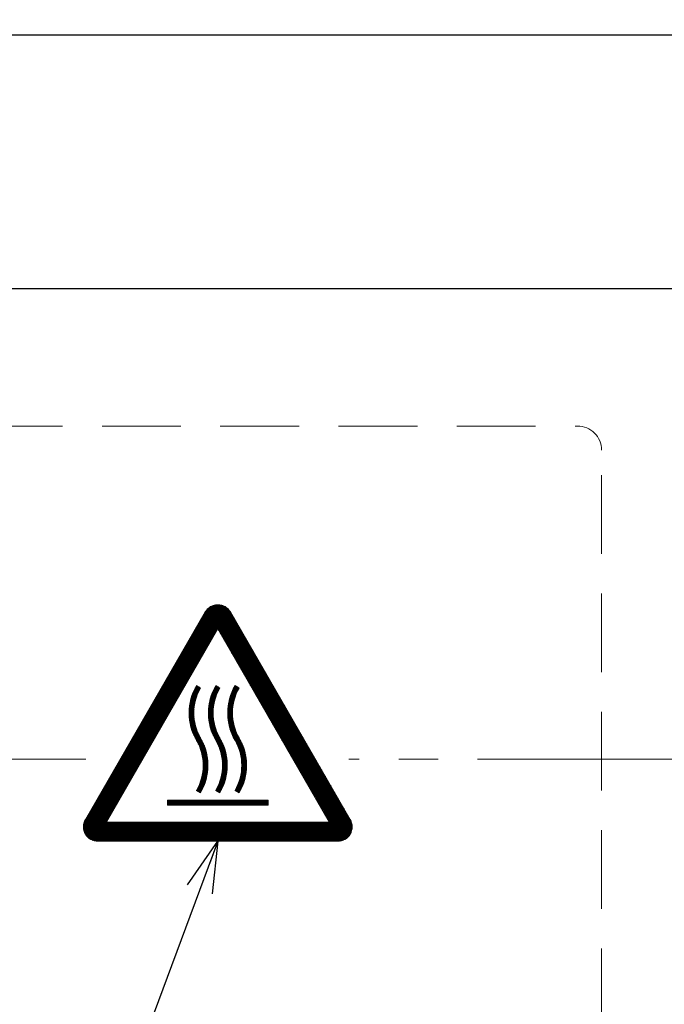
# Model space of a CAD drawing. Header units: millimetres. Extents: x 0 to 594, y 0 to 420.
# Tile 79 of 118: x 319 to 345, y 184 to 225. Entities that reach past the tile are written whole.
import ezdxf

# ---------------------------------------------------------------- set-up
doc = ezdxf.new("R2010")
doc.units = ezdxf.units.MM
doc.header["$LTSCALE"] = 0.257233
doc.linetypes.add('CENTER', pattern=[50.8, 31.75, -6.35, 6.35, -6.35])
doc.linetypes.add('DASHED', pattern=[19.05, 12.7, -6.35])
doc.layers.add('NoLayerName_001', color=7, linetype='Continuous')
doc.styles.get("Standard").update_dxf_attribs({"font": 'txt', "bigfont": 'extfont2'})
doc.dimstyles.get("Standard").update_dxf_attribs({"dimtxt": 2.5, "dimasz": 2.5, "dimexe": 1, "dimexo": 1, "dimtad": 1, "dimdec": 3, "dimzin": 0, "dimdsep": 46, "dimtxsty": 'Standard', "dimcen": 2.5, "dimadec": 3, "dimazin": 0, "dimtfac": 0.75, "dimtdec": 3, "dimtmove": 0, "dimatfit": 3, "dimfxl": 1, "dimarcsym": 0})

# ---------------------------------------------------------------- blocks, each defined once
blk = doc.blocks.new('*X40')
at = {"color": 2, "linetype": 'Continuous', "lineweight": 13}
for p, q in [((0.15, 0), (0, 0.15)), ((0.094, 0), (0, 0.094)), ((0.037, 0), (0, 0.037)), ((0.207, 0), (0.007, 0.2)), ((0.263, 0), (0.063, 0.2)), ((0.32, 0), (0.12, 0.2)), ((0.376, 0), (0.176, 0.2)), ((0.433, 0), (0.233, 0.2)), ((0.49, 0), (0.29, 0.2)), ((0.546, 0), (0.346, 0.2)), ((0.603, 0), (0.403, 0.2)), ((0.659, 0), (0.459, 0.2)), ((0.716, 0), (0.516, 0.2)), ((0.772, 0), (0.572, 0.2)), ((0.829, 0), (0.629, 0.2)), ((0.886, 0), (0.686, 0.2)), ((0.942, 0), (0.742, 0.2)), ((0.999, 0), (0.799, 0.2)), ((1.055, 0), (0.855, 0.2)), ((1.112, 0), (0.912, 0.2)), ((1.168, 0), (0.968, 0.2)), ((1.225, 0), (1.025, 0.2)), ((1.281, 0), (1.081, 0.2)), ((1.338, 0), (1.138, 0.2)), ((1.395, 0), (1.195, 0.2)), ((1.451, 0), (1.251, 0.2)), ((1.508, 0), (1.308, 0.2)), ((1.564, 0), (1.364, 0.2)), ((1.621, 0), (1.421, 0.2)), ((1.677, 0), (1.477, 0.2)), ((1.734, 0), (1.534, 0.2)), ((1.791, 0), (1.591, 0.2)), ((1.847, 0), (1.647, 0.2)), ((1.904, 0), (1.704, 0.2)), ((1.96, 0), (1.76, 0.2)), ((2.017, 0), (1.817, 0.2)), ((2.073, 0), (1.873, 0.2)), ((2.13, 0), (1.93, 0.2)), ((2.187, 0), (1.987, 0.2)), ((2.243, 0), (2.043, 0.2)), ((2.3, 0), (2.1, 0.2)), ((2.356, 0), (2.156, 0.2)), ((2.413, 0), (2.213, 0.2)), ((2.469, 0), (2.269, 0.2)), ((2.526, 0), (2.326, 0.2)), ((2.583, 0), (2.383, 0.2)), ((2.639, 0), (2.439, 0.2)), ((2.696, 0), (2.496, 0.2)), ((2.752, 0), (2.552, 0.2)), ((2.809, 0), (2.609, 0.2)), ((2.865, 0), (2.665, 0.2)), ((2.922, 0), (2.722, 0.2)), ((2.979, 0), (2.779, 0.2)), ((3.035, 0), (2.835, 0.2)), ((3.092, 0), (2.892, 0.2)), ((3.148, 0), (2.948, 0.2)), ((3.205, 0), (3.005, 0.2)), ((3.261, 0), (3.061, 0.2)), ((3.318, 0), (3.118, 0.2)), ((3.375, 0), (3.175, 0.2)), ((3.431, 0), (3.231, 0.2)), ((3.488, 0), (3.288, 0.2)), ((3.544, 0), (3.344, 0.2)), ((3.601, 0), (3.401, 0.2)), ((3.657, 0), (3.457, 0.2)), ((3.714, 0), (3.514, 0.2)), ((3.771, 0), (3.571, 0.2)), ((3.827, 0), (3.627, 0.2)), ((3.884, 0), (3.684, 0.2)), ((3.94, 0), (3.74, 0.2)), ((3.997, 0), (3.797, 0.2)), ((4.053, 0), (3.853, 0.2)), ((4.11, 0), (3.91, 0.2)), ((4.16, 0.006), (3.966, 0.2)), ((4.16, 0.063), (4.023, 0.2)), ((4.16, 0.12), (4.08, 0.2)), ((4.16, 0.176), (4.136, 0.2))]:
    blk.add_line(p, q, dxfattribs=at)
blk = doc.blocks.new('*X41')
at = {"color": 2, "linetype": 'Continuous', "lineweight": 13}
for p, q in [((0.309, 3.962), (0.153, 4.118)), ((0.324, 4.004), (0.169, 4.158)), ((0.339, 4.045), (0.186, 4.198)), ((0.356, 4.085), (0.204, 4.237)), ((0.372, 4.125), (0.222, 4.276)), ((0.39, 4.164), (0.24, 4.314)), ((0.408, 4.202), (0.259, 4.351)), ((0.427, 4.24), (0.279, 4.388)), ((0.447, 4.277), (0.299, 4.424)), ((0.467, 4.314), (0.401, 4.379)), ((0.209, 3.496), (0.031, 3.674)), ((0.215, 3.547), (0.04, 3.722)), ((0.222, 3.597), (0.049, 3.769)), ((0.229, 3.646), (0.06, 3.815)), ((0.238, 3.694), (0.071, 3.861)), ((0.248, 3.741), (0.083, 3.906)), ((0.258, 3.786), (0.095, 3.949)), ((0.27, 3.832), (0.109, 3.993)), ((0.282, 3.876), (0.123, 4.035)), ((0.295, 3.919), (0.138, 4.077)), ((0.21, 3.1), (0, 3.309)), ((0.205, 3.161), (0.001, 3.365)), ((0.201, 3.221), (0.003, 3.419)), ((0.2, 3.279), (0.007, 3.473)), ((0.2, 3.335), (0.011, 3.524)), ((0.202, 3.39), (0.017, 3.575)), ((0.205, 3.444), (0.024, 3.625)), ((0.217, 3.036), (0, 3.252)), ((0.227, 2.97), (0.002, 3.194)), ((0.239, 2.901), (0.006, 3.134)), ((0.255, 2.829), (0.012, 3.072)), ((0.274, 2.753), (0.019, 3.008)), ((0.298, 2.672), (0.029, 2.941)), ((0.328, 2.586), (0.041, 2.873)), ((0.365, 2.492), (0.056, 2.801)), ((0.413, 2.387), (0.074, 2.726)), ((0.479, 2.265), (0.096, 2.648)), ((0.545, 2.142), (0.123, 2.564)), ((0.595, 2.036), (0.156, 2.475)), ((0.634, 1.94), (0.197, 2.377)), ((0.666, 1.851), (0.249, 2.268)), ((0.692, 1.769), (0.318, 2.142)), ((0.714, 1.691), (0.38, 2.024)), ((0.731, 1.617), (0.426, 1.922)), ((0.746, 1.546), (0.462, 1.829)), ((0.757, 1.477), (0.491, 1.744)), ((0.767, 1.411), (0.514, 1.664)), ((0.774, 1.348), (0.532, 1.589)), ((0.779, 1.286), (0.547, 1.517)), ((0.782, 1.226), (0.559, 1.449)), ((0.784, 1.168), (0.569, 1.383)), ((0.784, 1.111), (0.575, 1.32)), ((0.783, 1.056), (0.58, 1.259)), ((0.733, 0.653), (0.561, 0.825)), ((0.743, 0.7), (0.568, 0.875)), ((0.751, 0.748), (0.574, 0.925)), ((0.759, 0.797), (0.578, 0.977)), ((0.766, 0.846), (0.582, 1.031)), ((0.78, 1.002), (0.583, 1.199)), ((0.777, 0.949), (0.584, 1.141)), ((0.772, 0.897), (0.584, 1.085)), ((0.612, 0.265), (0.457, 0.419)), ((0.628, 0.305), (0.472, 0.461)), ((0.644, 0.346), (0.486, 0.504)), ((0.659, 0.388), (0.5, 0.547)), ((0.673, 0.43), (0.512, 0.591)), ((0.686, 0.473), (0.524, 0.636)), ((0.699, 0.517), (0.535, 0.682)), ((0.711, 0.562), (0.544, 0.728)), ((0.723, 0.607), (0.553, 0.776)), ((0.36, 0.065), (0.314, 0.111)), ((0.481, 0), (0.334, 0.147)), ((0.501, 0.036), (0.354, 0.184)), ((0.521, 0.073), (0.373, 0.221)), ((0.541, 0.11), (0.391, 0.26)), ((0.559, 0.148), (0.409, 0.299)), ((0.577, 0.186), (0.426, 0.338)), ((0.595, 0.225), (0.442, 0.379))]:
    blk.add_line(p, q, dxfattribs=at)
blk = doc.blocks.new('*X42')
at = {"color": 2, "linetype": 'Continuous', "lineweight": 13}
for p, q in [((0.309, 3.962), (0.153, 4.118)), ((0.324, 4.004), (0.169, 4.158)), ((0.339, 4.045), (0.186, 4.198)), ((0.356, 4.085), (0.204, 4.237)), ((0.372, 4.125), (0.222, 4.276)), ((0.39, 4.164), (0.24, 4.314)), ((0.408, 4.202), (0.259, 4.351)), ((0.427, 4.24), (0.279, 4.388)), ((0.447, 4.277), (0.299, 4.424)), ((0.467, 4.314), (0.401, 4.379)), ((0.209, 3.496), (0.031, 3.674)), ((0.215, 3.547), (0.04, 3.722)), ((0.222, 3.597), (0.049, 3.769)), ((0.229, 3.646), (0.06, 3.815)), ((0.238, 3.694), (0.071, 3.861)), ((0.248, 3.741), (0.083, 3.906)), ((0.258, 3.786), (0.095, 3.949)), ((0.27, 3.832), (0.109, 3.993)), ((0.282, 3.876), (0.123, 4.035)), ((0.295, 3.919), (0.138, 4.077)), ((0.21, 3.1), (0, 3.309)), ((0.205, 3.161), (0.001, 3.365)), ((0.201, 3.221), (0.003, 3.419)), ((0.2, 3.279), (0.007, 3.473)), ((0.2, 3.335), (0.011, 3.524)), ((0.202, 3.39), (0.017, 3.575)), ((0.205, 3.444), (0.024, 3.625)), ((0.217, 3.036), (0, 3.252)), ((0.227, 2.97), (0.002, 3.194)), ((0.239, 2.901), (0.006, 3.134)), ((0.255, 2.829), (0.012, 3.072)), ((0.274, 2.753), (0.019, 3.008)), ((0.298, 2.672), (0.029, 2.941)), ((0.328, 2.586), (0.041, 2.873)), ((0.365, 2.492), (0.056, 2.801)), ((0.413, 2.387), (0.074, 2.726)), ((0.479, 2.265), (0.096, 2.648)), ((0.545, 2.142), (0.123, 2.564)), ((0.595, 2.036), (0.156, 2.475)), ((0.634, 1.94), (0.197, 2.377)), ((0.666, 1.851), (0.249, 2.268)), ((0.692, 1.769), (0.318, 2.142)), ((0.714, 1.691), (0.38, 2.024)), ((0.731, 1.617), (0.426, 1.922)), ((0.746, 1.546), (0.462, 1.829)), ((0.757, 1.477), (0.491, 1.744)), ((0.767, 1.411), (0.514, 1.664)), ((0.774, 1.348), (0.532, 1.589)), ((0.779, 1.286), (0.547, 1.517)), ((0.782, 1.226), (0.559, 1.449)), ((0.784, 1.168), (0.569, 1.383)), ((0.784, 1.111), (0.575, 1.32)), ((0.783, 1.056), (0.58, 1.259)), ((0.733, 0.653), (0.561, 0.825)), ((0.743, 0.7), (0.568, 0.875)), ((0.751, 0.748), (0.574, 0.925)), ((0.759, 0.797), (0.578, 0.977)), ((0.766, 0.846), (0.582, 1.031)), ((0.78, 1.002), (0.583, 1.199)), ((0.777, 0.949), (0.584, 1.141)), ((0.772, 0.897), (0.584, 1.085)), ((0.612, 0.265), (0.457, 0.419)), ((0.628, 0.305), (0.472, 0.461)), ((0.644, 0.346), (0.486, 0.504)), ((0.659, 0.388), (0.5, 0.547)), ((0.673, 0.43), (0.512, 0.591)), ((0.686, 0.473), (0.524, 0.636)), ((0.699, 0.517), (0.535, 0.682)), ((0.711, 0.562), (0.544, 0.728)), ((0.723, 0.607), (0.553, 0.776)), ((0.36, 0.065), (0.314, 0.111)), ((0.481, 0), (0.334, 0.147)), ((0.501, 0.036), (0.354, 0.184)), ((0.521, 0.073), (0.373, 0.221)), ((0.541, 0.11), (0.391, 0.26)), ((0.559, 0.148), (0.409, 0.299)), ((0.577, 0.186), (0.426, 0.338)), ((0.595, 0.225), (0.442, 0.379))]:
    blk.add_line(p, q, dxfattribs=at)
blk = doc.blocks.new('*X43')
at = {"color": 2, "linetype": 'Continuous', "lineweight": 13}
for p, q in [((0.309, 3.962), (0.153, 4.118)), ((0.324, 4.004), (0.169, 4.158)), ((0.339, 4.045), (0.186, 4.198)), ((0.356, 4.085), (0.204, 4.237)), ((0.372, 4.125), (0.222, 4.276)), ((0.39, 4.164), (0.24, 4.314)), ((0.408, 4.202), (0.259, 4.351)), ((0.427, 4.24), (0.279, 4.388)), ((0.447, 4.277), (0.299, 4.424)), ((0.467, 4.314), (0.401, 4.379)), ((0.209, 3.496), (0.031, 3.674)), ((0.215, 3.547), (0.04, 3.722)), ((0.222, 3.597), (0.049, 3.769)), ((0.229, 3.646), (0.06, 3.815)), ((0.238, 3.694), (0.071, 3.861)), ((0.248, 3.741), (0.083, 3.906)), ((0.258, 3.786), (0.095, 3.949)), ((0.27, 3.832), (0.109, 3.993)), ((0.282, 3.876), (0.123, 4.035)), ((0.295, 3.919), (0.138, 4.077)), ((0.21, 3.1), (0, 3.309)), ((0.205, 3.161), (0.001, 3.365)), ((0.202, 3.221), (0.003, 3.419)), ((0.2, 3.279), (0.007, 3.473)), ((0.2, 3.335), (0.011, 3.524)), ((0.202, 3.39), (0.017, 3.575)), ((0.205, 3.444), (0.024, 3.625)), ((0.217, 3.036), (0, 3.252)), ((0.227, 2.97), (0.002, 3.194)), ((0.239, 2.901), (0.006, 3.134)), ((0.255, 2.829), (0.012, 3.072)), ((0.274, 2.753), (0.019, 3.008)), ((0.298, 2.672), (0.029, 2.941)), ((0.328, 2.586), (0.041, 2.873)), ((0.365, 2.492), (0.056, 2.801)), ((0.413, 2.387), (0.074, 2.726)), ((0.479, 2.265), (0.096, 2.648)), ((0.545, 2.142), (0.123, 2.564)), ((0.595, 2.036), (0.156, 2.475)), ((0.634, 1.94), (0.197, 2.377)), ((0.666, 1.851), (0.249, 2.268)), ((0.692, 1.769), (0.318, 2.142)), ((0.714, 1.691), (0.38, 2.024)), ((0.731, 1.617), (0.426, 1.922)), ((0.746, 1.546), (0.462, 1.829)), ((0.757, 1.477), (0.491, 1.744)), ((0.767, 1.411), (0.514, 1.664)), ((0.774, 1.348), (0.532, 1.589)), ((0.779, 1.286), (0.547, 1.517)), ((0.782, 1.226), (0.559, 1.449)), ((0.784, 1.168), (0.569, 1.383)), ((0.784, 1.111), (0.575, 1.32)), ((0.783, 1.056), (0.58, 1.259)), ((0.733, 0.653), (0.561, 0.825)), ((0.743, 0.7), (0.568, 0.875)), ((0.751, 0.748), (0.574, 0.925)), ((0.759, 0.797), (0.578, 0.977)), ((0.766, 0.846), (0.582, 1.031)), ((0.78, 1.002), (0.583, 1.199)), ((0.777, 0.949), (0.584, 1.141)), ((0.772, 0.897), (0.584, 1.085)), ((0.612, 0.265), (0.457, 0.419)), ((0.628, 0.305), (0.472, 0.461)), ((0.644, 0.346), (0.486, 0.504)), ((0.659, 0.388), (0.5, 0.547)), ((0.673, 0.43), (0.512, 0.591)), ((0.686, 0.473), (0.524, 0.636)), ((0.699, 0.517), (0.535, 0.682)), ((0.711, 0.562), (0.544, 0.728)), ((0.723, 0.607), (0.553, 0.776)), ((0.36, 0.065), (0.314, 0.111)), ((0.481, 0), (0.334, 0.147)), ((0.501, 0.036), (0.354, 0.184)), ((0.521, 0.073), (0.373, 0.221)), ((0.541, 0.11), (0.391, 0.26)), ((0.559, 0.148), (0.409, 0.299)), ((0.577, 0.186), (0.426, 0.338)), ((0.595, 0.225), (0.442, 0.379))]:
    blk.add_line(p, q, dxfattribs=at)
blk = doc.blocks.new('*X44')
at = {"color": 2, "linetype": 'Continuous', "lineweight": 13}
for p, q in [((2.285, 3.119), (1.7, 3.705)), ((2.306, 3.155), (1.72, 3.741)), ((2.327, 3.191), (1.741, 3.777)), ((2.347, 3.227), (1.762, 3.812)), ((2.368, 3.263), (1.783, 3.848)), ((2.389, 3.298), (1.803, 3.884)), ((2.41, 3.334), (1.824, 3.92)), ((2.037, 2.689), (1.451, 3.274)), ((2.058, 2.725), (1.472, 3.31)), ((2.078, 2.761), (1.493, 3.346)), ((2.099, 2.796), (1.513, 3.382)), ((2.12, 2.832), (1.534, 3.418)), ((2.14, 2.868), (1.555, 3.454)), ((2.161, 2.904), (1.576, 3.49)), ((2.182, 2.94), (1.596, 3.525)), ((2.203, 2.976), (1.617, 3.561)), ((2.223, 3.012), (1.638, 3.597)), ((2.244, 3.047), (1.658, 3.633)), ((2.265, 3.083), (1.679, 3.669)), ((1.809, 2.294), (1.224, 2.88)), ((1.83, 2.33), (1.244, 2.916)), ((1.851, 2.366), (1.265, 2.952)), ((1.871, 2.402), (1.286, 2.988)), ((1.892, 2.438), (1.306, 3.023)), ((1.913, 2.474), (1.327, 3.059)), ((1.933, 2.509), (1.348, 3.095)), ((1.954, 2.545), (1.368, 3.131)), ((1.975, 2.581), (1.389, 3.167)), ((1.996, 2.617), (1.41, 3.203)), ((2.016, 2.653), (1.431, 3.239)), ((1.561, 1.864), (0.975, 2.45)), ((1.581, 1.9), (0.996, 2.485)), ((1.602, 1.936), (1.016, 2.521)), ((1.623, 1.972), (1.037, 2.557)), ((1.644, 2.007), (1.058, 2.593)), ((1.664, 2.043), (1.079, 2.629)), ((1.685, 2.079), (1.099, 2.665)), ((1.706, 2.115), (1.12, 2.701)), ((1.726, 2.151), (1.141, 2.737)), ((1.747, 2.187), (1.161, 2.772)), ((1.768, 2.223), (1.182, 2.808)), ((1.788, 2.258), (1.203, 2.844)), ((1.333, 1.469), (0.747, 2.055)), ((1.354, 1.505), (0.768, 2.091)), ((1.374, 1.541), (0.789, 2.127)), ((1.395, 1.577), (0.809, 2.163)), ((1.416, 1.613), (0.83, 2.199)), ((1.436, 1.649), (0.851, 2.234)), ((1.457, 1.685), (0.872, 2.27)), ((1.478, 1.721), (0.892, 2.306)), ((1.499, 1.756), (0.913, 2.342)), ((1.519, 1.792), (0.934, 2.378)), ((1.54, 1.828), (0.954, 2.414)), ((1.105, 1.075), (0.52, 1.661)), ((1.126, 1.111), (0.54, 1.696)), ((1.147, 1.147), (0.561, 1.732)), ((1.167, 1.183), (0.582, 1.768)), ((1.188, 1.218), (0.602, 1.804)), ((1.209, 1.254), (0.623, 1.84)), ((1.229, 1.29), (0.644, 1.876)), ((1.25, 1.326), (0.664, 1.912)), ((1.271, 1.362), (0.685, 1.948)), ((1.292, 1.398), (0.706, 1.983)), ((1.312, 1.434), (0.727, 2.019)), ((1.501, 0), (0.271, 1.23)), ((1.558, 0), (0.292, 1.266)), ((1.614, 0), (0.312, 1.302)), ((1.671, 0), (0.333, 1.338)), ((1.728, 0), (0.354, 1.374)), ((0.96, 0.824), (0.375, 1.41)), ((0.981, 0.86), (0.395, 1.445)), ((1.002, 0.896), (0.416, 1.481)), ((1.022, 0.932), (0.437, 1.517)), ((1.043, 0.967), (0.457, 1.553)), ((1.064, 1.003), (0.478, 1.589)), ((1.084, 1.039), (0.499, 1.625)), ((0.879, 0), (0.047, 0.832)), ((0.936, 0), (0.065, 0.871)), ((0.992, 0), (0.085, 0.907)), ((1.049, 0), (0.105, 0.943)), ((1.105, 0), (0.126, 0.979)), ((1.162, 0), (0.147, 1.015)), ((1.218, 0), (0.168, 1.051)), ((1.275, 0), (0.188, 1.087)), ((1.332, 0), (0.209, 1.123)), ((1.388, 0), (0.23, 1.159)), ((1.445, 0), (0.25, 1.194)), ((0.596, 0), (0, 0.596)), ((0.653, 0), (0.002, 0.651)), ((0.536, 0.003), (0.003, 0.536)), ((0.709, 0), (0.009, 0.701)), ((0.468, 0.015), (0.015, 0.468)), ((0.766, 0), (0.018, 0.748)), ((0.822, 0), (0.031, 0.791)), ((1.784, 0), (0.984, 0.8)), ((1.841, 0), (1.041, 0.8)), ((1.897, 0), (1.097, 0.8)), ((1.954, 0), (1.154, 0.8)), ((2.01, 0), (1.21, 0.8)), ((2.067, 0), (1.267, 0.8)), ((2.124, 0), (1.324, 0.8)), ((2.18, 0), (1.38, 0.8)), ((2.237, 0), (1.437, 0.8)), ((2.293, 0), (1.493, 0.8)), ((2.35, 0), (1.55, 0.8)), ((2.406, 0), (1.606, 0.8)), ((2.463, 0), (1.663, 0.8)), ((2.52, 0), (1.72, 0.8)), ((2.576, 0), (1.776, 0.8)), ((2.633, 0), (1.833, 0.8)), ((2.689, 0), (1.889, 0.8)), ((2.746, 0), (1.946, 0.8)), ((2.802, 0), (2.002, 0.8)), ((2.859, 0), (2.059, 0.8)), ((2.916, 0), (2.116, 0.8)), ((2.972, 0), (2.172, 0.8)), ((3.029, 0), (2.229, 0.8)), ((3.085, 0), (2.285, 0.8)), ((3.142, 0), (2.342, 0.8)), ((3.198, 0), (2.398, 0.8)), ((3.255, 0), (2.455, 0.8)), ((3.312, 0), (2.512, 0.8)), ((3.368, 0), (2.568, 0.8)), ((3.425, 0), (2.625, 0.8)), ((3.481, 0), (2.681, 0.8)), ((3.538, 0), (2.738, 0.8)), ((3.594, 0), (2.794, 0.8)), ((3.651, 0), (2.851, 0.8)), ((3.707, 0), (2.907, 0.8)), ((3.764, 0), (2.964, 0.8)), ((3.821, 0), (3.021, 0.8)), ((3.877, 0), (3.077, 0.8)), ((3.934, 0), (3.134, 0.8)), ((3.99, 0), (3.19, 0.8)), ((4.047, 0), (3.247, 0.8)), ((4.103, 0), (3.303, 0.8)), ((4.16, 0), (3.36, 0.8)), ((4.217, 0), (3.417, 0.8)), ((4.273, 0), (3.473, 0.8)), ((4.33, 0), (3.53, 0.8)), ((4.386, 0), (3.586, 0.8)), ((4.443, 0), (3.643, 0.8)), ((4.499, 0), (3.699, 0.8)), ((4.556, 0), (3.756, 0.8)), ((4.613, 0), (3.813, 0.8)), ((4.669, 0), (3.869, 0.8)), ((4.726, 0), (3.926, 0.8)), ((4.782, 0), (3.982, 0.8)), ((4.839, 0), (4.039, 0.8)), ((4.895, 0), (4.095, 0.8)), ((4.952, 0), (4.152, 0.8)), ((5.009, 0), (4.209, 0.8)), ((5.065, 0), (4.265, 0.8)), ((5.122, 0), (4.322, 0.8)), ((5.178, 0), (4.378, 0.8)), ((5.235, 0), (4.435, 0.8)), ((5.291, 0), (4.491, 0.8)), ((5.348, 0), (4.548, 0.8)), ((5.405, 0), (4.605, 0.8)), ((5.461, 0), (4.661, 0.8)), ((5.518, 0), (4.718, 0.8)), ((5.574, 0), (4.774, 0.8)), ((5.631, 0), (4.831, 0.8)), ((5.687, 0), (4.887, 0.8)), ((5.744, 0), (4.944, 0.8)), ((5.801, 0), (5.001, 0.8)), ((0.388, 0.039), (0.039, 0.388)), ((0.273, 0.097), (0.097, 0.273))]:
    blk.add_line(p, q, dxfattribs=at)
blk = doc.blocks.new('*X45')
at = {"color": 2, "linetype": 'Continuous', "lineweight": 13}
for p, q in [((2.884, 8.831), (1.923, 9.793)), ((2.807, 8.965), (1.977, 9.795)), ((2.73, 9.099), (2.036, 9.793)), ((4.121, 6.69), (1.408, 9.402)), ((4.044, 6.823), (1.429, 9.438)), ((3.966, 6.957), (1.449, 9.474)), ((3.889, 7.091), (1.47, 9.51)), ((3.812, 7.225), (1.493, 9.544)), ((3.734, 7.359), (1.517, 9.576)), ((3.657, 7.493), (1.544, 9.606)), ((3.58, 7.626), (1.572, 9.634)), ((3.503, 7.76), (1.602, 9.661)), ((3.425, 7.894), (1.634, 9.685)), ((3.348, 8.028), (1.669, 9.708)), ((3.271, 8.162), (1.705, 9.728)), ((3.194, 8.296), (1.743, 9.746)), ((3.116, 8.43), (1.784, 9.762)), ((3.039, 8.563), (1.827, 9.775)), ((2.962, 8.697), (1.873, 9.786)), ((2.653, 9.233), (2.102, 9.783)), ((2.575, 9.366), (2.18, 9.761)), ((2.498, 9.5), (2.286, 9.712)), ((1.745, 8.386), (1.159, 8.972)), ((1.766, 8.422), (1.18, 9.008)), ((1.787, 8.458), (1.201, 9.044)), ((1.807, 8.494), (1.222, 9.08)), ((1.828, 8.53), (1.242, 9.116)), ((1.849, 8.566), (1.263, 9.151)), ((1.869, 8.602), (1.284, 9.187)), ((1.89, 8.638), (1.304, 9.223)), ((1.911, 8.673), (1.325, 9.259)), ((1.931, 8.709), (1.346, 9.295)), ((1.952, 8.745), (1.367, 9.331)), ((1.973, 8.781), (1.387, 9.367)), ((1.517, 7.992), (0.932, 8.578)), ((1.538, 8.028), (0.952, 8.613)), ((1.559, 8.064), (0.973, 8.649)), ((1.579, 8.1), (0.994, 8.685)), ((1.6, 8.135), (1.015, 8.721)), ((1.621, 8.171), (1.035, 8.757)), ((1.642, 8.207), (1.056, 8.793)), ((1.662, 8.243), (1.077, 8.829)), ((1.683, 8.279), (1.097, 8.865)), ((1.704, 8.315), (1.118, 8.9)), ((1.724, 8.351), (1.139, 8.936)), ((4.198, 6.556), (2.012, 8.741)), ((4.275, 6.422), (2.09, 8.608)), ((1.29, 7.597), (0.704, 8.183)), ((1.31, 7.633), (0.725, 8.219)), ((1.331, 7.669), (0.745, 8.255)), ((1.352, 7.705), (0.766, 8.291)), ((1.372, 7.741), (0.787, 8.327)), ((1.393, 7.777), (0.808, 8.362)), ((1.414, 7.813), (0.828, 8.398)), ((1.435, 7.849), (0.849, 8.434)), ((1.455, 7.884), (0.87, 8.47)), ((1.476, 7.92), (0.89, 8.506)), ((1.497, 7.956), (0.911, 8.542)), ((4.353, 6.288), (2.167, 8.474)), ((4.43, 6.154), (2.244, 8.34)), ((4.507, 6.02), (2.322, 8.206)), ((1.041, 7.167), (0.456, 7.753)), ((1.062, 7.203), (0.476, 7.789)), ((1.083, 7.239), (0.497, 7.824)), ((1.103, 7.275), (0.518, 7.86)), ((1.124, 7.311), (0.538, 7.896)), ((1.145, 7.346), (0.559, 7.932)), ((1.165, 7.382), (0.58, 7.968)), ((1.186, 7.418), (0.6, 8.004)), ((1.207, 7.454), (0.621, 8.04)), ((1.227, 7.49), (0.642, 8.076)), ((1.248, 7.526), (0.663, 8.111)), ((1.269, 7.562), (0.683, 8.147)), ((4.584, 5.887), (2.399, 8.072)), ((4.662, 5.753), (2.476, 7.938)), ((4.739, 5.619), (2.553, 7.804)), ((0.813, 6.773), (0.228, 7.358)), ((0.834, 6.808), (0.248, 7.394)), ((0.855, 6.844), (0.269, 7.43)), ((0.876, 6.88), (0.29, 7.466)), ((0.896, 6.916), (0.311, 7.502)), ((0.917, 6.952), (0.331, 7.538)), ((0.938, 6.988), (0.352, 7.573)), ((0.958, 7.024), (0.373, 7.609)), ((0.979, 7.06), (0.393, 7.645)), ((1, 7.095), (0.414, 7.681)), ((1.02, 7.131), (0.435, 7.717)), ((4.816, 5.485), (2.631, 7.671)), ((4.894, 5.351), (2.708, 7.537)), ((4.971, 5.217), (2.785, 7.403)), ((0.586, 6.378), (0, 6.964)), ((0.606, 6.414), (0.021, 7)), ((0.627, 6.45), (0.041, 7.036)), ((0.648, 6.486), (0.062, 7.071)), ((0.668, 6.522), (0.083, 7.107)), ((0.689, 6.557), (0.104, 7.143)), ((0.71, 6.593), (0.124, 7.179)), ((0.731, 6.629), (0.145, 7.215)), ((0.751, 6.665), (0.166, 7.251)), ((0.772, 6.701), (0.186, 7.287)), ((0.793, 6.737), (0.207, 7.322)), ((5.048, 5.083), (2.862, 7.269)), ((5.125, 4.95), (2.94, 7.135)), ((5.203, 4.816), (3.017, 7.001)), ((5.28, 4.682), (3.094, 6.868)), ((5.357, 4.548), (3.172, 6.734)), ((5.434, 4.414), (3.249, 6.6)), ((5.512, 4.28), (3.326, 6.466)), ((5.589, 4.147), (3.403, 6.332)), ((5.666, 4.013), (3.481, 6.198)), ((5.744, 3.879), (3.558, 6.065)), ((5.821, 3.745), (3.635, 5.931)), ((5.898, 3.611), (3.712, 5.797)), ((5.975, 3.477), (3.79, 5.663)), ((6.053, 3.344), (3.867, 5.529)), ((6.13, 3.21), (3.944, 5.395)), ((6.207, 3.076), (4.022, 5.261)), ((6.285, 2.942), (4.099, 5.128)), ((6.362, 2.808), (4.176, 4.994)), ((6.439, 2.674), (4.253, 4.86)), ((6.516, 2.54), (4.331, 4.726)), ((6.594, 2.407), (4.408, 4.592)), ((6.671, 2.273), (4.485, 4.458)), ((6.748, 2.139), (4.563, 4.325)), ((6.825, 2.005), (4.64, 4.191)), ((6.903, 1.871), (4.717, 4.057)), ((6.98, 1.737), (4.794, 3.923)), ((7.057, 1.604), (4.872, 3.789)), ((7.135, 1.47), (4.949, 3.655)), ((7.212, 1.336), (5.026, 3.522)), ((7.289, 1.202), (5.103, 3.388)), ((7.366, 1.068), (5.181, 3.254)), ((7.444, 0.934), (5.258, 3.12)), ((7.504, 0.818), (5.335, 2.986)), ((7.53, 0.735), (5.413, 2.852)), ((7.542, 0.666), (5.49, 2.718)), ((7.546, 0.605), (5.567, 2.585)), ((7.545, 0.55), (5.644, 2.451)), ((7.539, 0.5), (5.722, 2.317)), ((7.529, 0.453), (5.799, 2.183)), ((7.517, 0.409), (5.876, 2.049)), ((7.501, 0.367), (5.953, 1.915)), ((7.484, 0.328), (6.031, 1.782)), ((7.464, 0.292), (6.108, 1.648)), ((7.442, 0.257), (6.185, 1.514)), ((7.418, 0.225), (6.263, 1.38)), ((7.392, 0.194), (6.34, 1.246)), ((7.364, 0.165), (6.417, 1.112)), ((7.335, 0.138), (6.494, 0.979)), ((7.303, 0.113), (6.572, 0.845)), ((7.02, 0), (6.225, 0.795)), ((7.069, 0.008), (6.281, 0.795)), ((7.114, 0.019), (6.338, 0.795)), ((7.157, 0.033), (6.395, 0.795)), ((7.197, 0.05), (6.451, 0.795)), ((7.234, 0.069), (6.508, 0.795)), ((7.27, 0.09), (6.564, 0.795))]:
    blk.add_line(p, q, dxfattribs=at)
blk = doc.blocks.new('*X46')
at = {"color": 2, "linetype": 'Continuous', "lineweight": 13}
for p, q in [((2.304, 6.347), (1.719, 6.932)), ((2.076, 5.952), (1.491, 6.538)), ((2.097, 5.988), (1.512, 6.574)), ((2.118, 6.024), (1.532, 6.61)), ((2.139, 6.06), (1.553, 6.646)), ((2.159, 6.096), (1.574, 6.681)), ((2.18, 6.132), (1.594, 6.717)), ((2.201, 6.168), (1.615, 6.753)), ((2.221, 6.203), (1.636, 6.789)), ((2.242, 6.239), (1.656, 6.825)), ((2.263, 6.275), (1.677, 6.861)), ((2.284, 6.311), (1.698, 6.897)), ((1.849, 5.558), (1.263, 6.143)), ((1.869, 5.594), (1.284, 6.179)), ((1.89, 5.63), (1.304, 6.215)), ((1.911, 5.665), (1.325, 6.251)), ((1.932, 5.701), (1.346, 6.287)), ((1.952, 5.737), (1.367, 6.323)), ((1.973, 5.773), (1.387, 6.359)), ((1.994, 5.809), (1.408, 6.395)), ((2.014, 5.845), (1.429, 6.43)), ((2.035, 5.881), (1.449, 6.466)), ((2.056, 5.916), (1.47, 6.502)), ((1.6, 5.127), (1.015, 5.713)), ((1.621, 5.163), (1.035, 5.749)), ((1.642, 5.199), (1.056, 5.785)), ((1.662, 5.235), (1.077, 5.821)), ((1.683, 5.271), (1.097, 5.857)), ((1.704, 5.307), (1.118, 5.892)), ((1.724, 5.343), (1.139, 5.928)), ((1.745, 5.379), (1.16, 5.964)), ((1.766, 5.414), (1.18, 6)), ((1.787, 5.45), (1.201, 6.036)), ((1.807, 5.486), (1.222, 6.072)), ((1.828, 5.522), (1.242, 6.108)), ((1.372, 4.733), (0.787, 5.319)), ((1.393, 4.769), (0.808, 5.355)), ((1.414, 4.805), (0.828, 5.39)), ((1.435, 4.841), (0.849, 5.426)), ((1.455, 4.876), (0.87, 5.462)), ((1.476, 4.912), (0.89, 5.498)), ((1.497, 4.948), (0.911, 5.534)), ((1.517, 4.984), (0.932, 5.57)), ((1.538, 5.02), (0.952, 5.606)), ((1.559, 5.056), (0.973, 5.641)), ((1.58, 5.092), (0.994, 5.677)), ((1.145, 4.339), (0.559, 4.924)), ((1.165, 4.374), (0.58, 4.96)), ((1.186, 4.41), (0.6, 4.996)), ((1.207, 4.446), (0.621, 5.032)), ((1.228, 4.482), (0.642, 5.068)), ((1.248, 4.518), (0.663, 5.103)), ((1.269, 4.554), (0.683, 5.139)), ((1.29, 4.59), (0.704, 5.175)), ((1.31, 4.625), (0.725, 5.211)), ((1.331, 4.661), (0.745, 5.247)), ((1.352, 4.697), (0.766, 5.283)), ((0.896, 3.908), (0.311, 4.494)), ((0.917, 3.944), (0.331, 4.53)), ((0.938, 3.98), (0.352, 4.566)), ((0.958, 4.016), (0.373, 4.601)), ((0.979, 4.052), (0.393, 4.637)), ((1, 4.087), (0.414, 4.673)), ((1.02, 4.123), (0.435, 4.709)), ((1.041, 4.159), (0.456, 4.745)), ((1.062, 4.195), (0.476, 4.781)), ((1.083, 4.231), (0.497, 4.817)), ((1.103, 4.267), (0.518, 4.852)), ((1.124, 4.303), (0.538, 4.888)), ((0.668, 3.514), (0.083, 4.099)), ((0.689, 3.55), (0.104, 4.135)), ((0.71, 3.585), (0.124, 4.171)), ((0.731, 3.621), (0.145, 4.207)), ((0.751, 3.657), (0.166, 4.243)), ((0.772, 3.693), (0.186, 4.279)), ((0.793, 3.729), (0.207, 4.314)), ((0.813, 3.765), (0.228, 4.35)), ((0.834, 3.801), (0.248, 4.386)), ((0.855, 3.836), (0.269, 4.422)), ((0.876, 3.872), (0.29, 4.458)), ((0.586, 3.37), (0, 3.956)), ((0.606, 3.406), (0.021, 3.992)), ((0.627, 3.442), (0.041, 4.028)), ((0.648, 3.478), (0.062, 4.063)), ((4.012, 0), (3.212, 0.8)), ((4.069, 0), (3.269, 0.8)), ((4.126, 0), (3.326, 0.8)), ((4.182, 0), (3.382, 0.8)), ((4.239, 0), (3.439, 0.8)), ((4.295, 0), (3.495, 0.8)), ((4.352, 0), (3.552, 0.8)), ((4.408, 0), (3.608, 0.8)), ((4.465, 0), (3.665, 0.8)), ((4.522, 0), (3.722, 0.8)), ((4.578, 0), (3.778, 0.8)), ((4.635, 0), (3.835, 0.8)), ((4.691, 0), (3.891, 0.8)), ((4.748, 0), (3.948, 0.8)), ((4.804, 0), (4.004, 0.8)), ((4.861, 0), (4.061, 0.8)), ((4.918, 0), (4.118, 0.8)), ((4.974, 0), (4.174, 0.8)), ((5.031, 0), (4.231, 0.8)), ((5.087, 0), (4.287, 0.8)), ((5.144, 0), (4.344, 0.8)), ((5.2, 0), (4.4, 0.8)), ((5.257, 0), (4.457, 0.8)), ((5.313, 0), (4.513, 0.8)), ((5.37, 0), (4.57, 0.8)), ((5.427, 0), (4.627, 0.8)), ((5.483, 0), (4.683, 0.8)), ((5.54, 0), (4.74, 0.8)), ((5.596, 0), (4.796, 0.8)), ((5.653, 0), (4.853, 0.8)), ((5.709, 0), (4.909, 0.8)), ((5.766, 0), (4.966, 0.8)), ((5.823, 0), (5.023, 0.8)), ((5.879, 0), (5.079, 0.8)), ((5.936, 0), (5.136, 0.8)), ((5.992, 0), (5.192, 0.8)), ((6.049, 0), (5.249, 0.8)), ((6.105, 0), (5.305, 0.8)), ((6.162, 0), (5.362, 0.8)), ((6.219, 0), (5.419, 0.8)), ((6.275, 0), (5.475, 0.8)), ((6.332, 0), (5.532, 0.8)), ((6.388, 0), (5.588, 0.8)), ((6.445, 0), (5.645, 0.8)), ((6.501, 0), (5.701, 0.8)), ((6.558, 0), (5.758, 0.8)), ((6.615, 0), (5.815, 0.8)), ((6.671, 0), (5.871, 0.8)), ((6.728, 0), (5.928, 0.8)), ((6.784, 0), (5.984, 0.8)), ((6.841, 0), (6.041, 0.8)), ((6.897, 0), (6.097, 0.8)), ((6.954, 0), (6.154, 0.8)), ((7.011, 0), (6.211, 0.8)), ((7.067, 0), (6.267, 0.8)), ((7.124, 0), (6.324, 0.8)), ((7.18, 0), (6.38, 0.8)), ((7.237, 0), (6.437, 0.8)), ((7.293, 0), (6.493, 0.8)), ((7.35, 0), (6.55, 0.8)), ((7.407, 0), (6.607, 0.8)), ((7.463, 0), (6.663, 0.8)), ((7.52, 0), (6.72, 0.8)), ((7.576, 0), (6.776, 0.8)), ((7.633, 0), (6.833, 0.8)), ((7.689, 0), (6.889, 0.8)), ((7.746, 0), (6.946, 0.8)), ((7.803, 0), (7.003, 0.8)), ((7.859, 0), (7.059, 0.8)), ((7.916, 0), (7.116, 0.8)), ((7.972, 0), (7.172, 0.8)), ((8.029, 0), (7.229, 0.8)), ((8.085, 0), (7.285, 0.8)), ((8.142, 0), (7.342, 0.8)), ((8.198, 0), (7.398, 0.8)), ((8.255, 0), (7.455, 0.8)), ((8.312, 0), (7.512, 0.8)), ((8.368, 0), (7.568, 0.8)), ((8.425, 0), (7.625, 0.8)), ((8.481, 0), (7.681, 0.8)), ((8.538, 0), (7.738, 0.8)), ((8.594, 0), (7.794, 0.8)), ((8.651, 0), (7.851, 0.8)), ((8.707, 0), (7.908, 0.8))]:
    blk.add_line(p, q, dxfattribs=at)
blk = doc.blocks.new('_OPEN30')
at = {"color": 0, "linetype": 'ByBlock', "lineweight": -2}
for p, q in [((-1, 0.267949), (0, 0)), ((0, 0), (-1, -0.267949)), ((0, 0), (-1, 0))]:
    blk.add_line(p, q, dxfattribs=at)
blk = doc.blocks.new('*D52')
at = {"layer": 'Defpoints', "color": 0}
for p in [(289.633, 274.916), (289.633, 223.885), (357.133, 223.952)]:
    blk.add_point(p, dxfattribs=at)
at = {"layer": 'NoLayerName_001', "color": 0, "linetype": 'Continuous', "lineweight": 13}
for p, q in [((289.633, 225.299), (289.633, 276.33)), ((357.133, 225.366), (357.133, 276.33)), ((355.012, 274.916), (291.754, 274.916))]:
    blk.add_line(p, q, dxfattribs=at)
at = {"layer": 'NoLayerName_001', "color": 0, "lineweight": 13, "xscale": 2.121340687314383, "yscale": 2.121340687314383, "zscale": 2.121340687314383, "rotation": 180}
blk.add_blockref('_OPEN30', (289.633, 274.916), dxfattribs=at)
at = {"layer": 'NoLayerName_001', "color": 0, "lineweight": 13, "xscale": 2.121340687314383, "yscale": 2.121340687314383, "zscale": 2.121340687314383}
blk.add_blockref('_OPEN30', (357.133, 274.916), dxfattribs=at)
at = {"layer": 'NoLayerName_001', "color": 0, "lineweight": 13, "insert": (323.383, 278.805), "char_height": 4.94979, "attachment_point": 5}
blk.add_mtext('\\W0.8000;ＬＭ', dxfattribs=at)
blk = doc.blocks.new('_DOT')
at = {"color": 0, "linetype": 'ByBlock', "lineweight": -2}
blk.add_line((-0.5, 0), (-1, 0), dxfattribs=at)
at = {"color": 0, "linetype": 'ByBlock', "lineweight": -2, "const_width": 0.5}
blk.add_lwpolyline([(-0.25, 0, 1), (0.25, 0, 1)], format="xyb", close=True, dxfattribs=at)
blk = doc.blocks.new('*D56')
at = {"layer": 'Defpoints', "color": 0}
for p in [(351.133, 243.612), (351.133, 223.952), (357.133, 223.952)]:
    blk.add_point(p, dxfattribs=at)
at = {"layer": 'NoLayerName_001', "color": 0, "linetype": 'Continuous', "lineweight": 13}
for p, q in [((351.133, 225.366), (351.133, 245.026)), ((357.133, 225.366), (357.133, 245.026)), ((351.133, 243.612), (341.962, 243.612)), ((349.365, 243.612), (347.597, 243.612)), ((357.133, 243.612), (351.133, 243.612)), ((358.901, 243.612), (360.669, 243.612))]:
    blk.add_line(p, q, dxfattribs=at)
at = {"layer": 'NoLayerName_001', "color": 0, "lineweight": 13, "xscale": 1.767783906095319, "yscale": 1.767783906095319, "zscale": 1.767783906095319, "rotation": 180}
blk.add_blockref('_DOT', (357.133, 243.612), dxfattribs=at)
at = {"layer": 'NoLayerName_001', "color": 0, "lineweight": 13, "xscale": 1.767783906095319, "yscale": 1.767783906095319, "zscale": 1.767783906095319}
blk.add_blockref('_OPEN30', (351.133, 243.612), dxfattribs=at)
at = {"layer": 'NoLayerName_001', "color": 0, "lineweight": 13, "insert": (344.602, 247.501), "char_height": 4.9498, "attachment_point": 5}
blk.add_mtext('\\W0.8000;6', dxfattribs=at)
blk = doc.blocks.new('*D69')
at = {"layer": 'Defpoints', "color": 0}
for p in [(262.133, 293.661), (262.133, 221.952), (387.133, 200.452)]:
    blk.add_point(p, dxfattribs=at)
at = {"layer": 'NoLayerName_001', "color": 0, "linetype": 'Continuous', "lineweight": 13}
for p, q in [((262.133, 223.366), (262.133, 295.075)), ((387.133, 201.866), (387.133, 295.075)), ((385.012, 293.661), (264.254, 293.661))]:
    blk.add_line(p, q, dxfattribs=at)
at = {"layer": 'NoLayerName_001', "color": 0, "lineweight": 13, "xscale": 2.121340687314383, "yscale": 2.121340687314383, "zscale": 2.121340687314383, "rotation": 180}
blk.add_blockref('_OPEN30', (262.133, 293.661), dxfattribs=at)
at = {"layer": 'NoLayerName_001', "color": 0, "lineweight": 13, "xscale": 2.121340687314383, "yscale": 2.121340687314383, "zscale": 2.121340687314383}
blk.add_blockref('_OPEN30', (387.133, 293.661), dxfattribs=at)
at = {"layer": 'NoLayerName_001', "color": 0, "lineweight": 13, "insert": (324.633, 297.55), "char_height": 4.9498, "attachment_point": 5}
blk.add_mtext('\\W0.8000;Ｌ', dxfattribs=at)
blk = doc.blocks.new('*D70')
at = {"layer": 'Defpoints', "color": 0}
for p in [(262.133, 284.227), (357.133, 223.952), (262.133, 221.952)]:
    blk.add_point(p, dxfattribs=at)
at = {"layer": 'NoLayerName_001', "color": 0, "linetype": 'Continuous', "lineweight": 13}
for p, q in [((262.133, 223.366), (262.133, 285.641)), ((357.133, 225.366), (357.133, 285.641)), ((355.012, 284.227), (264.254, 284.227))]:
    blk.add_line(p, q, dxfattribs=at)
at = {"layer": 'NoLayerName_001', "color": 0, "lineweight": 13, "xscale": 2.121340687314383, "yscale": 2.121340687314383, "zscale": 2.121340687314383, "rotation": 180}
blk.add_blockref('_OPEN30', (262.133, 284.227), dxfattribs=at)
at = {"layer": 'NoLayerName_001', "color": 0, "lineweight": 13, "xscale": 2.121340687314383, "yscale": 2.121340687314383, "zscale": 2.121340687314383}
blk.add_blockref('_OPEN30', (357.133, 284.227), dxfattribs=at)
at = {"layer": 'NoLayerName_001', "color": 0, "lineweight": 13, "insert": (309.633, 288.116), "char_height": 4.94979, "attachment_point": 5}
blk.add_mtext('\\W0.8000;ＬＬ', dxfattribs=at)

msp = doc.modelspace()

# ---------------------------------------------------------------- linework, layer by layer
at = {"layer": 'NoLayerName_001', "color": 7, "linetype": 'Continuous', "lineweight": 25}
for p, q in [((308.8329, 223.9516), (345.3329, 223.9516)), ((325.3329, 223.9516), (357.1329, 223.9516)), ((345.3329, 223.9516), (357.1329, 223.9516)), ((308.8329, 213.4516), (351.1329, 213.4516))]:
    msp.add_line(p, q, dxfattribs=at)
at = {"layer": 'NoLayerName_001', "color": 2, "linetype": 'DASHED', "lineweight": 13}
for p, q in [((292.6329, 207.7516), (341.7329, 207.7516)), ((342.7329, 182.8516), (342.7329, 206.7516))]:
    msp.add_line(p, q, dxfattribs=at)
at = {"layer": 'NoLayerName_001', "color": 2, "linetype": 'Continuous', "lineweight": 13}
for p, q in [((321.3481, 191.4516), (326.3133, 200.0516)), ((332.3178, 191.4516), (327.3526, 200.0516)), ((326.8329, 199.3516), (322.2141, 191.3516)), ((326.8329, 199.3516), (331.4517, 191.3516)), ((325.9465, 197.0018), (326.1194, 196.9014)), ((326.7465, 197.0018), (326.9194, 196.9014)), ((327.5465, 197.0018), (327.7194, 196.9014)), ((326.1194, 192.5629), (325.9465, 192.6633)), ((326.9194, 192.5629), (326.7465, 192.6633)), ((327.7194, 192.5629), (327.5465, 192.6633)), ((328.9129, 192.2516), (324.7529, 192.2516)), ((324.7529, 192.2516), (324.7529, 192.0516)), ((328.9129, 192.2516), (328.9129, 192.0516)), ((328.9129, 192.0516), (324.7529, 192.0516)), ((331.4517, 191.3516), (322.2141, 191.3516)), ((331.7982, 190.5516), (321.8677, 190.5516))]:
    msp.add_line(p, q, dxfattribs=at)
at = {"layer": 'NoLayerName_001', "color": 2, "linetype": 'CENTER', "lineweight": 13}
for p, q in [((321.3688, 193.9516), (289.6329, 193.9516)), ((371.8973, 193.9516), (332.2671, 193.9516))]:
    msp.add_line(p, q, dxfattribs=at)
at = {"layer": 'NoLayerName_001', "color": 2, "linetype": 'DASHED', "lineweight": 13}
msp.add_arc((341.7329, 206.7516), 1, 0, 90, dxfattribs=at)
at = {"layer": 'NoLayerName_001', "color": 2, "linetype": 'Continuous', "lineweight": 13}
for centre, radius, start, end in [((326.8329, 199.7516), 0.6, 30, 150), ((327.901, 195.867), 2.2601, 149.86004, 210.13996), ((328.701, 195.867), 2.2601, 149.86004, 210.13996), ((329.501, 195.867), 2.2601, 149.86004, 210.13996), ((327.901, 195.867), 2.0601, 149.86004, 210.13996), ((328.701, 195.867), 2.0601, 149.86004, 210.13996), ((329.501, 195.867), 2.0601, 149.86004, 210.13996), ((324.1649, 193.6977), 2.0601, 329.86004, 30.13996), ((324.1649, 193.6977), 2.2601, 329.86004, 30.13996), ((324.9649, 193.6977), 2.0601, 329.86004, 30.13996), ((324.9649, 193.6977), 2.2601, 329.86004, 30.13996), ((325.7649, 193.6977), 2.0601, 329.86004, 30.13996), ((325.7649, 193.6977), 2.2601, 329.86004, 30.13996), ((321.8677, 191.1516), 0.6, 150, 270), ((331.7982, 191.1516), 0.6, 270, 30)]:
    msp.add_arc(centre, radius, start, end, dxfattribs=at)

# ---------------------------------------------------------------- block references
at = {"color": 2, "linetype": 'Continuous', "lineweight": 13}
for name, p in [('*X45', (324.8517, 190.5561)), ('*X46', (323.1124, 190.5516)), ('*X41', (325.6409, 192.5671)), ('*X42', (326.4409, 192.5671)), ('*X43', (327.2409, 192.5671)), ('*X44', (321.2677, 190.5516)), ('*X40', (324.7529, 192.0516))]:
    msp.add_blockref(name, p, dxfattribs=at)

# ---------------------------------------------------------------- dimensions: what is measured, and where the dimension line sits
at = {"layer": 'NoLayerName_001', "color": 3, "linetype": 'Continuous', "lineweight": 13}
for base, p1, p2, text, override, picture, middle in [((262.1329, 293.6608), (387.1329, 200.4516), (262.1329, 221.9516), '\\W0.8000;Ｌ', {"dimtxt": 4.949795, "dimasz": 2.121341, "dimexe": 1.414227, "dimexo": 1.414227, "dimgap": 1.414227, "dimzin": 8, "dimblk": 'OPEN30', "dimclrd": 0, "dimclre": 0, "dimclrt": 0, "dimtp": 0, "dimtm": 0, "dimlwd": 13, "dimlwe": 13}, '*D69', (324.6329, 293.6608)), ((262.1329, 284.2272), (357.1329, 223.9516), (262.1329, 221.9516), '\\W0.8000;ＬＬ', {"dimtxt": 4.949795, "dimasz": 2.121341, "dimexe": 1.414227, "dimexo": 1.414227, "dimgap": 1.414227, "dimzin": 8, "dimblk": 'OPEN30', "dimclrd": 0, "dimclre": 0, "dimclrt": 0, "dimtp": 0, "dimtm": 0, "dimlwd": 13, "dimlwe": 13}, '*D70', (309.6329, 284.2272)), ((289.6329, 274.916), (357.1329, 223.9516), (289.6329, 223.8846), '\\W0.8000;ＬＭ', {"dimtxt": 4.949795, "dimasz": 2.121341, "dimexe": 1.414227, "dimexo": 1.414227, "dimgap": 1.414227, "dimzin": 8, "dimblk": 'OPEN30', "dimclrd": 0, "dimclre": 0, "dimclrt": 0, "dimtp": 0, "dimtm": 0, "dimlwd": 13, "dimlwe": 13}, '*D52', (323.3829, 274.916)), ((351.1329, 243.6118), (357.1329, 223.9516), (351.1329, 223.9516), '\\W0.8000;<>', {"dimtxt": 4.949795, "dimasz": 1.767784, "dimexe": 1.414227, "dimexo": 1.414227, "dimgap": 1.414227, "dimzin": 8, "dimblk1": 'DOT', "dimblk2": 'OPEN30', "dimsah": 1, "dimclrd": 0, "dimclre": 0, "dimclrt": 0, "dimtp": 0, "dimtm": 0, "dimlwd": 13, "dimlwe": 13}, '*D56', (344.6023, 243.6118))]:
    dim = msp.add_linear_dim(base=base, p1=p1, p2=p2, angle=180, text=text, dimstyle='Standard', override=override, dxfattribs=at)
    dim.commit()
    dim.dimension.update_dxf_attribs({"geometry": picture, "text_midpoint": middle, "dimtype": 160})

# ---------------------------------------------------------------- leaders
at = {"layer": 'NoLayerName_001', "color": 3, "linetype": 'Continuous', "lineweight": 13, "annotation_type": 0, "has_hookline": 1, "hookline_direction": 0, "text_width": 30.1717}
msp.add_leader([(326.8329, 190.5516), (311.8149, 150.3196), (313.9362, 150.3196)], dimstyle='Standard', override={"dimtxt": 4.949795, "dimasz": 2.121341, "dimldrblk": 'OPEN30'}, dxfattribs=at)

doc.saveas('drawing.dxf')
